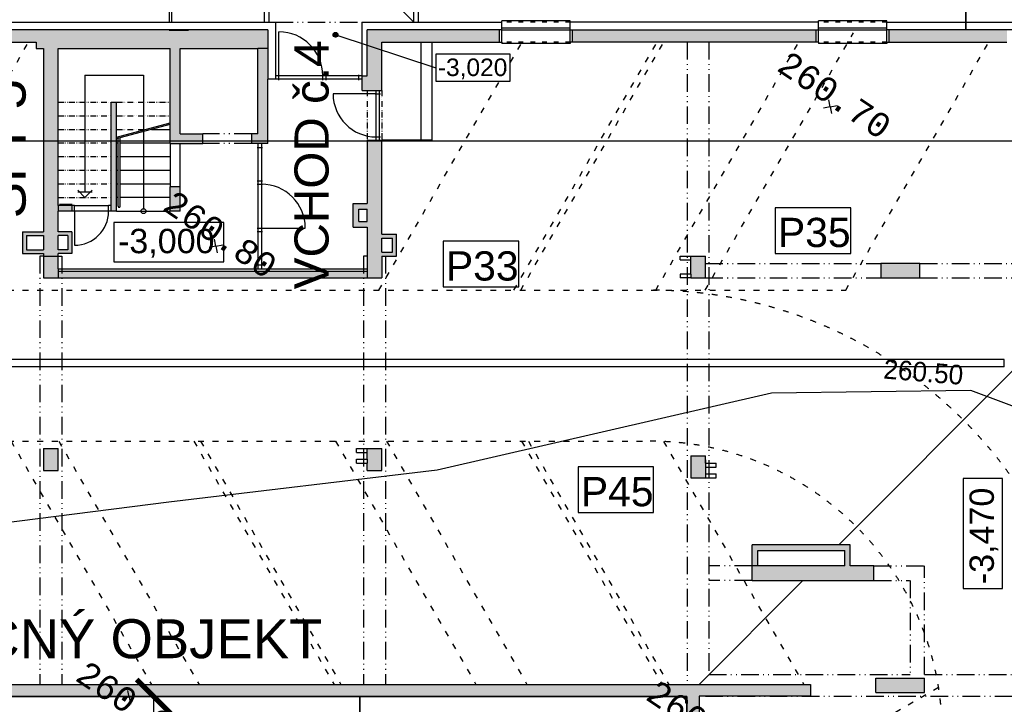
# Model space of a CAD drawing. Extents: x 4743276 to 9726129, y -4307434 to -1665362.
# Tile 106 of 121: x 4854624 to 4874828, y -1788521 to -1774471. Entities that reach past the tile are written whole.
import ezdxf
from ezdxf.enums import TextEntityAlignment as Align

# ---------------------------------------------------------------- set-up
doc = ezdxf.new("R2010")
doc.units = 0
doc.header["$MEASUREMENT"] = 0
doc.linetypes.add('ACAD_ISO03W100', pattern=[30, 12, -18])
doc.linetypes.add('ACAD_ISO12W100', pattern=[22, 12, -3, 0.5, -3, 0.5, -3])
doc.layers.get('0').update_dxf_attribs({"linetype": 'CONTINUOUS'})
doc.layers.get('Defpoints').update_dxf_attribs({"color": 61, "linetype": 'CONTINUOUS'})
for name, color, linetype in [('body', 7, 'CONTINUOUS'), ('DVERE', 47, 'CONTINUOUS'), ('INSOLACIA', 8, 'CONTINUOUS'), ('KÓTY', 4, 'CONTINUOUS'), ('MÚRY', 1, 'CONTINUOUS'), ('OKNÁ', 146, 'CONTINUOUS'), ('POZEMOK', 8, 'CONTINUOUS'), ('siete', 6, 'CONTINUOUS'), ('TENKÁ', 7, 'CONTINUOUS'), ('tzb', 55, 'CONTINUOUS'), ('Výšky', 64, 'CONTINUOUS'), ('ZARIADENIE1', 145, 'CONTINUOUS'), ('ZARIADOVACIE', 144, 'CONTINUOUS'), ('šrafy-múry', 8, 'CONTINUOUS')]:
    doc.layers.add(name, color=color, linetype=linetype)
doc.styles.add('ARIAL', font='arial.ttf')
doc.styles.add('MONOTXT', font='MONOTXT', dxfattribs={"height": 0.2})
doc.styles.get("Standard").update_dxf_attribs({"font": 'TXT', "width": 0.612})
doc.styles.add('styl1', font='arial.ttf')
doc.styles.add('Style-Arial', font='arial.ttf')
doc.dimstyles.new('STANDARD 200', dxfattribs={"dimtxt": 600, "dimasz": 700, "dimexe": 10, "dimexo": 200, "dimgap": 100, "dimtad": 1, "dimdsep": 46, "dimlunit": 6, "dimtxsty": 'Style-Arial', "dimblk": 'ARCHTICK', "dimblk1": 'OBLIQUE', "dimblk2": 'ARCHTICK', "dimcen": 2.5, "dimse1": 1, "dimse2": 1, "dimadec": 0, "dimazin": 0, "dimtfac": 1, "dimtmove": 1, "dimatfit": 3, "dimldrblk": 'OBLIQUE', "dimfxl": 1, "dimtolj": 1, "dimtzin": 0, "dimarcsym": 0})

# ---------------------------------------------------------------- blocks, each defined once
blk = doc.blocks.new('_ArchTick')
at = {"color": 0, "linetype": 'ByBlock', "const_width": 0.15}
blk.add_lwpolyline([(-0.5, -0.5), (0.5, 0.5)], dxfattribs=at)
blk = doc.blocks.new('*D41307')
at = {"layer": 'Defpoints', "color": 0}
for p in [(4821644, -1775081), (4881994, -1775081), (4821644, -1776964)]:
    blk.add_point(p, dxfattribs=at)
at = {"layer": 'ZARIADOVACIE', "color": 0, "lineweight": -2}
blk.add_line((4881994, -1776964), (4821644, -1776964), dxfattribs=at)
at = {"layer": 'ZARIADOVACIE', "color": 0, "linetype": 'ByBlock', "lineweight": -2, "xscale": 700, "yscale": 700, "zscale": 700, "rotation": 180}
blk.add_blockref('_ArchTick', (4821644, -1776964), dxfattribs=at)
at = {"layer": 'ZARIADOVACIE', "color": 0, "linetype": 'ByBlock', "lineweight": -2, "xscale": 700, "yscale": 700, "zscale": 700}
blk.add_blockref('_ArchTick', (4881994, -1776964), dxfattribs=at)
at = {"layer": 'ZARIADOVACIE', "color": 0, "insert": (4850260, -1776618), "char_height": 600, "attachment_point": 5, "style": 'Style-Arial'}
blk.add_mtext('\\A1;60ﾠ350', dxfattribs=at)
blk = doc.blocks.new('_OBLIQUE')
at = {"color": 0, "linetype": 'ByBlock'}
blk.add_line((-0.5, -0.5), (0.5, 0.5), dxfattribs=at)
blk = doc.blocks.new('*D41313')
at = {"layer": 'Defpoints', "color": 0}
for p in [(4868314, -1788361), (4857372, -1820251), (4868314, -1820251)]:
    blk.add_point(p, dxfattribs=at)
at = {"layer": 'ZARIADOVACIE', "color": 0, "lineweight": -2}
blk.add_line((4857372, -1788361), (4857372, -1820251), dxfattribs=at)
at = {"layer": 'ZARIADOVACIE', "color": 0, "linetype": 'ByBlock', "lineweight": -2, "xscale": 700, "yscale": 700, "zscale": 700}
for p, rotation in [((4857372, -1788361), 90), ((4857372, -1820251), 270)]:
    blk.add_blockref('_ArchTick', p, dxfattribs=dict(at, rotation=rotation))
at = {"layer": 'ZARIADOVACIE', "color": 0, "insert": (4856946, -1805118), "char_height": 600, "attachment_point": 5, "rotation": 90, "style": 'Style-Arial'}
blk.add_mtext('\\A1;31ﾠ890', dxfattribs=at)
blk = doc.blocks.new('po')
at = {"layer": 'šrafy-múry'}
h = blk.add_hatch(color=256, dxfattribs=at)
h.dxf.hatch_style = 1
h.paths.add_polyline_path([(4850005, -1508866), (4850005, -1509116), (4852750, -1509116), (4852750, -1508866)])
h = blk.add_hatch(color=256, dxfattribs=at)
h.dxf.hatch_style = 1
h.paths.add_polyline_path([(4857500, -1509246), (4857500, -1508866), (4852750, -1508866), (4852750, -1509116), (4852750, -1509246), (4852900, -1509246), (4853200, -1509246), (4855500, -1509246), (4855700, -1509246), (4857300, -1509246)])
h = blk.add_hatch(color=256, dxfattribs=at)
h.dxf.hatch_style = 1
h.paths.add_polyline_path([(4859440, -1510106), (4859540, -1510106), (4859840, -1510106), (4859840, -1509116), (4859840, -1508866), (4859540, -1508866), (4859540, -1509806), (4859440, -1509806)])
h = blk.add_hatch(color=256, dxfattribs=at)
h.dxf.hatch_style = 1
h.paths.add_polyline_path([(4859840, -1508866), (4859840, -1509116), (4862255, -1509116), (4862255, -1508866)])
h = blk.add_hatch(color=256, dxfattribs=at)
h.dxf.hatch_style = 1
h.paths.add_polyline_path([(4863755, -1508866), (4863755, -1509116), (4868755, -1509116), (4868755, -1508866)])
h = blk.add_hatch(color=256, dxfattribs=at)
h.dxf.hatch_style = 1
h.paths.add_polyline_path([(4870255, -1508866), (4870255, -1509116), (4872670, -1509116), (4872670, -1508866)])
h = blk.add_hatch(color=256, dxfattribs=at)
h.dxf.hatch_style = 1
h.paths.add_polyline_path([(4852900, -1513376), (4852900, -1513456), (4852900, -1513506), (4853200, -1513506), (4853200, -1512586), (4853200, -1512471), (4853200, -1512306), (4853200, -1512026), (4853200, -1511871), (4853200, -1511746), (4853200, -1511466), (4853200, -1511186), (4853200, -1510906), (4853200, -1510626), (4853200, -1510346), (4853200, -1509246), (4852900, -1509246), (4852900, -1513006), (4852900, -1513086)])
h = blk.add_hatch(color=256, dxfattribs=at)
h.dxf.hatch_style = 1
h.paths.add_polyline_path([(4856170, -1510996), (4855720, -1510996), (4855700, -1510996), (4855700, -1510735), (4855700, -1510695), (4855700, -1509407), (4855700, -1509367), (4855700, -1509246), (4855500, -1509246), (4855500, -1510346), (4855500, -1510626), (4855500, -1510771), (4855500, -1510802), (4855500, -1510906), (4855500, -1511186), (4855500, -1511196), (4855700, -1511196), (4856170, -1511196)])
h = blk.add_hatch(color=256, dxfattribs=at)
h.dxf.hatch_style = 1
h.paths.add_polyline_path([(4857170, -1510996), (4857170, -1511196), (4857500, -1511196), (4857500, -1509246), (4857300, -1509246), (4857300, -1510104), (4857300, -1510144), (4857300, -1510331), (4857300, -1510371), (4857300, -1510452), (4857300, -1510563), (4857300, -1510996), (4857270, -1510996)])
h = blk.add_hatch(color=256, dxfattribs=at)
h.dxf.hatch_style = 1
h.paths.add_polyline_path([(4854285, -1510346), (4854285, -1512586), (4854400, -1512586), (4854400, -1510346)])
h = blk.add_hatch(color=256, dxfattribs=at)
h.dxf.hatch_style = 1
h.paths.add_polyline_path([(4859840, -1513506), (4859840, -1513426), (4859840, -1513136), (4859840, -1513056), (4859840, -1511131), (4859540, -1511131), (4859540, -1513506)])
h = blk.add_hatch(color=256, dxfattribs=at)
h.dxf.hatch_style = 1
h.paths.add_polyline_path([(4855700, -1512586), (4855700, -1512086), (4855500, -1512086), (4855500, -1512306), (4855500, -1512586)])
h = blk.add_hatch(color=256, dxfattribs=at)
h.dxf.hatch_style = 1
h.paths.add_polyline_path([(4853200, -1512586), (4853485, -1512586), (4853485, -1512471), (4853200, -1512471)])
h = blk.add_hatch(color=256, dxfattribs=at)
h.dxf.hatch_style = 1
h.paths.add_polyline_path([(4859540, -1512796), (4859370, -1512796), (4859370, -1512546), (4859540, -1512546), (4859540, -1512431), (4859255, -1512431), (4859255, -1512911), (4859540, -1512911)])
h = blk.add_hatch(color=256, dxfattribs=at)
h.dxf.hatch_style = 1
h.paths.add_polyline_path([(4852900, -1513376), (4852550, -1513376), (4852550, -1513086), (4852900, -1513086), (4852900, -1513006), (4852470, -1513006), (4852470, -1513456), (4852900, -1513456)])
h = blk.add_hatch(color=256, dxfattribs=at)
h.dxf.hatch_style = 1
h.paths.add_polyline_path([(4853200, -1513456), (4853480, -1513456), (4853480, -1513006), (4853200, -1513006), (4853200, -1513086), (4853400, -1513086), (4853400, -1513376), (4853200, -1513376)])
h = blk.add_hatch(color=256, dxfattribs=at)
h.dxf.hatch_style = 1
h.paths.add_polyline_path([(4860140, -1513506), (4860140, -1513056), (4859840, -1513056), (4859840, -1513136), (4860060, -1513136), (4860060, -1513426), (4859840, -1513426), (4859840, -1513506), (4859915, -1513506)])
h = blk.add_hatch(color=256, dxfattribs=at)
h.dxf.hatch_style = 1
h.paths.add_polyline_path([(4853200, -1513876), (4853200, -1513736), (4853200, -1513656), (4853200, -1513506), (4852900, -1513506), (4852900, -1513656), (4852900, -1513956), (4853200, -1513956)])
h = blk.add_hatch(color=256, dxfattribs=at)
h.dxf.hatch_style = 1
h.paths.add_polyline_path([(4859840, -1513876), (4859840, -1513736), (4859840, -1513656), (4859840, -1513506), (4859540, -1513506), (4859540, -1513656), (4859540, -1513956), (4859840, -1513956)])
h = blk.add_hatch(color=256, dxfattribs=at)
h.dxf.hatch_style = 1
h.paths.add_polyline_path([(4866480, -1513876), (4866480, -1513736), (4866480, -1513656), (4866480, -1513506), (4866180, -1513506), (4866180, -1513656), (4866180, -1513956), (4866480, -1513956)])
h = blk.add_hatch(color=256, dxfattribs=at)
h.dxf.hatch_style = 1
h.paths.add_polyline_path([(4870081, -1513656), (4870081, -1513956), (4870881, -1513956), (4870881, -1513656)])
h = blk.add_hatch(color=256, dxfattribs=at)
h.dxf.hatch_style = 1
h.paths.add_polyline_path([(4853200, -1513956), (4859540, -1513956), (4859540, -1513816), (4853200, -1513816)])
h = blk.add_hatch(color=256, dxfattribs=at)
h.dxf.hatch_style = 1
h.paths.add_polyline_path([(4853200, -1517826), (4853200, -1517686), (4853200, -1517606), (4853200, -1517456), (4852900, -1517456), (4852900, -1517606), (4852900, -1517906), (4853200, -1517906)])
h = blk.add_hatch(color=256, dxfattribs=at)
h.dxf.hatch_style = 1
h.paths.add_polyline_path([(4859840, -1517826), (4859840, -1517686), (4859840, -1517606), (4859840, -1517456), (4859540, -1517456), (4859540, -1517606), (4859540, -1517906), (4859840, -1517906)])
h = blk.add_hatch(color=256, dxfattribs=at)
h.dxf.hatch_style = 1
h.paths.add_polyline_path([(4866480, -1517976), (4866480, -1517836), (4866480, -1517756), (4866480, -1517606), (4866180, -1517606), (4866180, -1517756), (4866180, -1518056), (4866480, -1518056)])
h = blk.add_hatch(color=256, dxfattribs=at)
h.dxf.hatch_style = 1
h.paths.add_polyline_path([(4867440, -1519431), (4867440, -1519866), (4867555, -1519866), (4867555, -1519546), (4869340, -1519546), (4869340, -1519866), (4869455, -1519866), (4869455, -1519431), (4869216, -1519431)])
h = blk.add_hatch(color=256, dxfattribs=at)
h.dxf.hatch_style = 1
h.paths.add_polyline_path([(4869340, -1519866), (4867440, -1519866), (4867440, -1520166), (4869940, -1520166), (4869940, -1519866), (4869455, -1519866)])
h = blk.add_hatch(color=256, dxfattribs=at)
h.dxf.hatch_style = 1
h.paths.add_polyline_path([(4869980, -1522166), (4869980, -1522466), (4870980, -1522466), (4870980, -1522166)])
h = blk.add_hatch(color=256, dxfattribs=at)
h.dxf.hatch_style = 1
h.paths.add_polyline_path([(4857081, -1522296), (4851841, -1522296), (4851841, -1522546), (4857081, -1522546)])
h = blk.add_hatch(color=256, dxfattribs=at)
h.dxf.hatch_style = 1
h.paths.add_polyline_path([(4858481, -1522296), (4857081, -1522296), (4857081, -1522546), (4858481, -1522546)])
h = blk.add_hatch(color=256, dxfattribs=at)
h.dxf.hatch_style = 1
h.paths.add_polyline_path([(4863721, -1522296), (4858481, -1522296), (4858481, -1522546), (4863721, -1522546)])
h = blk.add_hatch(color=256, dxfattribs=at)
h.dxf.hatch_style = 1
h.paths.add_polyline_path([(4865121, -1522546), (4865121, -1522296), (4863721, -1522296), (4863721, -1522546)])
h = blk.add_hatch(color=256, dxfattribs=at)
h.dxf.hatch_style = 1
h.paths.add_polyline_path([(4866350, -1523161), (4866350, -1522541), (4866480, -1522541), (4868640, -1522541), (4868640, -1522296), (4868501, -1522296), (4866350, -1522296), (4866105, -1522296), (4865730, -1522296), (4865591, -1522296), (4865121, -1522296), (4865121, -1522546), (4866100, -1522546), (4866100, -1523161)])
at = {"layer": 'DVERE'}
for p, q in [((4853535, -1512471), (4854235, -1512471)), ((4854235, -1512586), (4853535, -1512586)), ((4853535, -1512586), (4853535, -1513286))]:
    blk.add_line(p, q, dxfattribs=at)
blk.add_arc((4853535, -1512586), 700, 270, 0, dxfattribs=at)
at = {"layer": 'INSOLACIA', "color": 9, "ltscale": 0.25}
blk.add_line((4869216, -1519431), (4872820, -1515826), dxfattribs=at)
at = {"layer": 'MÚRY', "color": 7}
for p, q in [((4849955, -1508706), (4857660, -1508706)), ((4857660, -1508706), (4857660, -1509876)), ((4859440, -1508706), (4862305, -1508706)), ((4859440, -1510106), (4859440, -1508706)), ((4859440, -1510106), (4859440, -1508706)), ((4862305, -1509116), (4862305, -1508706)), ((4868805, -1508706), (4863705, -1508706)), ((4863705, -1509116), (4863705, -1508706)), ((4868805, -1509116), (4868805, -1508706)), ((4870205, -1508706), (4877580, -1508706)), ((4870205, -1509116), (4870205, -1508706)), ((4849955, -1509116), (4852750, -1509116)), ((4852750, -1509116), (4852750, -1509246)), ((4852750, -1509246), (4852900, -1509246)), ((4852900, -1509246), (4852900, -1513006)), ((4853200, -1512471), (4853200, -1509246)), ((4853200, -1509246), (4855500, -1509246)), ((4855500, -1511196), (4855500, -1509246)), ((4855700, -1510996), (4855700, -1509246)), ((4855700, -1509246), (4857300, -1509246)), ((4855700, -1509246), (4857300, -1509246)), ((4855700, -1510996), (4855700, -1509246)), ((4857300, -1510996), (4857300, -1509246)), ((4857300, -1510996), (4857300, -1509246)), ((4857300, -1510104), (4857300, -1509246)), ((4859840, -1509116), (4862305, -1509116)), ((4859840, -1510106), (4859840, -1509116)), ((4868805, -1509116), (4863705, -1509116)), ((4870205, -1509116), (4872670, -1509116)), ((4857660, -1509876), (4857500, -1509876)), ((4857500, -1511196), (4857500, -1509876)), ((4857500, -1511196), (4857500, -1510106)), ((4859440, -1510106), (4859540, -1510106)), ((4859440, -1510106), (4859840, -1510106)), ((4854285, -1512491), (4854285, -1510346)), ((4854285, -1510346), (4854400, -1510346)), ((4854400, -1512586), (4854400, -1510346)), ((4855700, -1510996), (4856170, -1510996)), ((4856170, -1511196), (4856170, -1510996)), ((4857300, -1510996), (4857170, -1510996)), ((4857170, -1510996), (4857170, -1511196)), ((4855500, -1511196), (4856170, -1511196)), ((4857500, -1511196), (4857170, -1511196)), ((4859540, -1511131), (4859540, -1512431)), ((4859540, -1511131), (4859840, -1511131)), ((4859840, -1513056), (4859840, -1511131)), ((4855500, -1512586), (4855500, -1512086)), ((4855700, -1512086), (4855500, -1512086)), ((4855700, -1512586), (4855700, -1512086)), ((4853535, -1512471), (4853200, -1512471)), ((4853535, -1512586), (4853535, -1512471)), ((4854285, -1512471), (4854235, -1512471)), ((4854235, -1512586), (4854235, -1512471)), ((4859255, -1512911), (4859255, -1512431)), ((4859255, -1512431), (4859540, -1512431)), ((4853200, -1513006), (4853200, -1512586)), ((4853535, -1512586), (4853200, -1512586)), ((4854400, -1512586), (4854235, -1512586)), ((4855700, -1512586), (4855500, -1512586)), ((4859370, -1512796), (4859370, -1512546)), ((4859370, -1512546), (4859540, -1512546)), ((4859540, -1512796), (4859540, -1512546)), ((4859255, -1512911), (4859540, -1512911)), ((4859370, -1512796), (4859540, -1512796)), ((4859540, -1512911), (4859540, -1513766)), ((4852470, -1513006), (4852470, -1513456)), ((4852470, -1513006), (4852900, -1513006)), ((4852550, -1513086), (4852550, -1513376)), ((4852550, -1513086), (4852900, -1513086)), ((4852900, -1513086), (4852900, -1513376)), ((4853480, -1513006), (4853200, -1513006)), ((4853200, -1513376), (4853200, -1513086)), ((4853400, -1513086), (4853200, -1513086)), ((4853400, -1513086), (4853400, -1513376)), ((4853480, -1513006), (4853480, -1513456)), ((4859840, -1513056), (4860140, -1513056)), ((4860140, -1513506), (4860140, -1513056)), ((4859840, -1513426), (4859840, -1513136)), ((4859840, -1513136), (4860060, -1513136)), ((4860060, -1513426), (4860060, -1513136)), ((4852470, -1513456), (4852900, -1513456)), ((4852550, -1513376), (4852900, -1513376)), ((4852900, -1513456), (4852900, -1513956)), ((4853400, -1513376), (4853200, -1513376)), ((4853200, -1513766), (4853200, -1513456)), ((4853480, -1513456), (4853200, -1513456)), ((4859840, -1513426), (4860060, -1513426)), ((4859840, -1513506), (4860140, -1513506)), ((4859840, -1513506), (4859840, -1513956)), ((4865960, -1513506), (4866180, -1513506)), ((4865960, -1513586), (4865960, -1513506)), ((4866180, -1513506), (4866480, -1513506)), ((4866480, -1513956), (4866480, -1513506)), ((4865960, -1513586), (4866180, -1513586)), ((4866180, -1513876), (4866180, -1513586)), ((4870881, -1513656), (4870081, -1513656)), ((4870081, -1513656), (4870081, -1513956)), ((4870881, -1513956), (4870881, -1513656)), ((4853200, -1513766), (4859540, -1513766)), ((4866180, -1513876), (4865960, -1513876)), ((4865960, -1513876), (4865960, -1513956)), ((4852900, -1513956), (4859840, -1513956)), ((4852900, -1513956), (4853200, -1513956)), ((4859540, -1513956), (4859840, -1513956)), ((4859540, -1513956), (4859840, -1513956)), ((4866180, -1513956), (4865960, -1513956)), ((4866180, -1513956), (4866480, -1513956)), ((4870081, -1513956), (4870881, -1513956)), ((4852900, -1517456), (4853200, -1517456)), ((4852900, -1517456), (4852900, -1517906)), ((4853200, -1517906), (4853200, -1517456)), ((4859320, -1517536), (4859320, -1517456)), ((4859320, -1517456), (4859540, -1517456)), ((4859320, -1517536), (4859540, -1517536)), ((4859540, -1517456), (4859840, -1517456)), ((4859540, -1517676), (4859540, -1517536)), ((4859840, -1517906), (4859840, -1517456)), ((4859320, -1517676), (4859540, -1517676)), ((4859320, -1517756), (4859320, -1517676)), ((4859320, -1517756), (4859540, -1517756)), ((4859540, -1517906), (4859540, -1517756)), ((4866180, -1517606), (4866480, -1517606)), ((4866180, -1517606), (4866480, -1517606)), ((4866180, -1517606), (4866180, -1518056)), ((4866480, -1517756), (4866480, -1517606)), ((4866480, -1517686), (4866480, -1517756)), ((4866480, -1517756), (4866700, -1517756)), ((4866700, -1517836), (4866700, -1517756)), ((4852900, -1517906), (4853200, -1517906)), ((4859540, -1517906), (4859840, -1517906)), ((4866480, -1517836), (4866480, -1517976)), ((4866480, -1517836), (4866700, -1517836)), ((4866180, -1518056), (4866480, -1518056)), ((4866480, -1517976), (4866700, -1517976)), ((4866480, -1518056), (4866700, -1518056)), ((4866700, -1518056), (4866700, -1517976)), ((4867440, -1519866), (4867440, -1519431)), ((4869455, -1519431), (4867440, -1519431)), ((4867555, -1519866), (4867555, -1519546)), ((4867555, -1519546), (4869340, -1519546)), ((4869340, -1519866), (4869340, -1519546)), ((4869455, -1519866), (4869455, -1519431)), ((4869455, -1519866), (4869455, -1519431)), ((4869340, -1519866), (4867440, -1519866)), ((4867440, -1520166), (4867440, -1519866)), ((4869940, -1519866), (4869455, -1519866)), ((4869940, -1520166), (4869940, -1519866)), ((4867440, -1520166), (4869940, -1520166)), ((4869980, -1522166), (4870980, -1522166)), ((4869980, -1522466), (4869980, -1522166)), ((4870980, -1522466), (4870980, -1522166)), ((4835160, -1522296), (4868640, -1522296)), ((4868640, -1522296), (4868640, -1522541)), ((4866350, -1522541), (4866350, -1523211)), ((4868640, -1522541), (4866350, -1522541)), ((4869980, -1522466), (4870980, -1522466)), ((4870830, -1522466), (4870980, -1522466))]:
    blk.add_line(p, q, dxfattribs=at)
at = {"layer": 'OKNÁ', "ltscale": 0.25}
for p, q in [((4857730, -1509806), (4857730, -1508906)), ((4859440, -1509806), (4857660, -1509806)), ((4859440, -1509876), (4857660, -1509876)), ((4857730, -1509896), (4857730, -1509786)), ((4858630, -1509896), (4858630, -1509786)), ((4858700, -1509896), (4858700, -1509786)), ((4859370, -1509896), (4859370, -1509786)), ((4859726, -1510176), (4858841, -1510176)), ((4859706, -1510176), (4859816, -1510176)), ((4859726, -1511131), (4859726, -1510106)), ((4859796, -1511131), (4859796, -1510106)), ((4859706, -1511061), (4859816, -1511061)), ((4857280, -1511276), (4857390, -1511276)), ((4857300, -1511196), (4857300, -1513766)), ((4857370, -1511196), (4857370, -1513766)), ((4859706, -1511131), (4859816, -1511131)), ((4857280, -1511961), (4857390, -1511961)), ((4857280, -1512031), (4857390, -1512031)), ((4857280, -1512931), (4857390, -1512931)), ((4857280, -1513001), (4857390, -1513001)), ((4857370, -1512931), (4858270, -1512931)), ((4857280, -1513686), (4857390, -1513686))]:
    blk.add_line(p, q, dxfattribs=at)
for centre, radius, start, end in [((4857730, -1509806), 900, 0, 90), ((4859726, -1510176), 885, 180, 270), ((4857370, -1512931), 900, 0, 90)]:
    blk.add_arc(centre, radius, start, end, dxfattribs=at)
at = {"layer": 'POZEMOK', "ltscale": 0.25}
for p, q in [((4862305, -1508826), (4863705, -1508826)), ((4862305, -1508866), (4863705, -1508866)), ((4868805, -1508826), (4870205, -1508826)), ((4868805, -1508866), (4870205, -1508866))]:
    blk.add_line(p, q, dxfattribs=at)
at = {"layer": 'POZEMOK', "linetype": 'ACAD_ISO03W100', "ltscale": 10}
for p, q in [((4866475, -1514206), (4869523, -1508926)), ((4849656, -1514206), (4852594, -1509116)), ((4859781, -1514206), (4862719, -1509116)), ((4862552, -1514206), (4865491, -1509116)), ((4862691, -1514206), (4865629, -1509116)), ((4865462, -1514206), (4868401, -1509116)), ((4869361, -1514206), (4872300, -1509116)), ((4833870, -1514206), (4869361, -1514206)), ((4833870, -1517306), (4865340, -1517306)), ((4852233, -1517306), (4855114, -1522296)), ((4853211, -1517306), (4856092, -1522296)), ((4855982, -1517306), (4858863, -1522296)), ((4856121, -1517306), (4859002, -1522296)), ((4858892, -1517306), (4861773, -1522296)), ((4859939, -1517306), (4862820, -1522296)), ((4862710, -1517306), (4865591, -1522296)), ((4862849, -1517306), (4865730, -1522296)), ((4865624, -1517312), (4868501, -1522296)), ((4871266, -1522364), (4866350, -1525203))]:
    blk.add_line(p, q, dxfattribs=at)
at = {"layer": 'POZEMOK'}
for p, q in [((4853750, -1509796), (4854950, -1509796)), ((4853750, -1509796), (4853750, -1512186)), ((4854950, -1509796), (4854950, -1512536)), ((4854400, -1511066), (4855500, -1510771)), ((4854400, -1511097), (4855500, -1510802)), ((4854430, -1512486), (4854430, -1511089)), ((4854470, -1512486), (4854470, -1511078)), ((4853750, -1512306), (4853600, -1512156)), ((4853600, -1512186), (4853900, -1512186)), ((4853900, -1512156), (4853750, -1512306))]:
    blk.add_line(p, q, dxfattribs=at)
blk.add_circle((4854950, -1512586), 50, dxfattribs=at)
blk.add_arc((4854450, -1512486), 20, 180, 0, dxfattribs=at)
at = {"layer": 'POZEMOK', "linetype": 'ACAD_ISO03W100', "ltscale": 10}
for radius in [9100, 6000]:
    blk.add_arc((4865340, -1523306), radius, 0, 90, dxfattribs=at)
at = {"layer": 'TENKÁ'}
for p, q in [((4857500, -1508866), (4849955, -1508866)), ((4857500, -1508866), (4857500, -1509876)), ((4862305, -1508866), (4859540, -1508866)), ((4859540, -1509806), (4859540, -1508866)), ((4862255, -1509116), (4862255, -1508866)), ((4863705, -1508866), (4868805, -1508866)), ((4863755, -1509116), (4863755, -1508866)), ((4868755, -1509116), (4868755, -1508866)), ((4877420, -1508866), (4870205, -1508866)), ((4870255, -1509116), (4870255, -1508866)), ((4857500, -1509246), (4857300, -1509246)), ((4857500, -1509246), (4857300, -1509246)), ((4859440, -1509806), (4859540, -1509806)), ((4855115, -1510906), (4855500, -1510906)), ((4854400, -1511186), (4854430, -1511186)), ((4854470, -1511186), (4855500, -1511186)), ((4855500, -1511196), (4855500, -1512086)), ((4855700, -1512086), (4855700, -1511196)), ((4854400, -1511466), (4854430, -1511466)), ((4854470, -1511466), (4855500, -1511466)), ((4854400, -1511746), (4854430, -1511746)), ((4854470, -1511746), (4855500, -1511746)), ((4854400, -1512026), (4854430, -1512026)), ((4854470, -1512026), (4855500, -1512026)), ((4854430, -1512306), (4854400, -1512306)), ((4855500, -1512306), (4854470, -1512306)), ((4853200, -1512471), (4853200, -1512586)), ((4853485, -1512586), (4853485, -1512471)), ((4854285, -1512586), (4854285, -1512471)), ((4854400, -1512586), (4855500, -1512586)), ((4852900, -1513506), (4852825, -1513506)), ((4852900, -1513506), (4853200, -1513506)), ((4853200, -1513506), (4853275, -1513506)), ((4859540, -1513506), (4859465, -1513506)), ((4866180, -1513586), (4866180, -1513506)), ((4853200, -1513766), (4853200, -1513956)), ((4853200, -1513816), (4859540, -1513816)), ((4859540, -1513766), (4859540, -1513956)), ((4866180, -1513876), (4866180, -1513956)), ((4859540, -1517536), (4859540, -1517456)), ((4859540, -1517676), (4859540, -1517756)), ((4866480, -1517686), (4866480, -1517606)), ((4866480, -1517756), (4866480, -1517836)), ((4866480, -1517976), (4866480, -1518056)), ((4846310, -1522546), (4866100, -1522546)), ((4866100, -1522546), (4866100, -1523211))]:
    blk.add_line(p, q, dxfattribs=at)
at = {"layer": 'TENKÁ', "linetype": 'ACAD_ISO12W100', "ltscale": 30}
for p, q in [((4857660, -1508706), (4859440, -1508706)), ((4866105, -1509116), (4866105, -1522296)), ((4866555, -1509116), (4866555, -1522091)), ((4857170, -1510996), (4856170, -1510996)), ((4857170, -1511196), (4856170, -1511196)), ((4852825, -1513506), (4852825, -1522296)), ((4853275, -1513506), (4853275, -1522296)), ((4859465, -1513506), (4859465, -1522296)), ((4859915, -1513506), (4859915, -1522296)), ((4866480, -1513656), (4870081, -1513656)), ((4870881, -1513656), (4872820, -1513656)), ((4866480, -1513956), (4870081, -1513956)), ((4870881, -1513956), (4872820, -1513956)), ((4867440, -1519866), (4866555, -1519866)), ((4869940, -1519866), (4870970, -1519866)), ((4870980, -1522091), (4870980, -1519866)), ((4867440, -1520166), (4866555, -1520166)), ((4869940, -1520166), (4870670, -1520166)), ((4870680, -1520166), (4870680, -1522091)), ((4866555, -1522091), (4870680, -1522091)), ((4870980, -1522091), (4879530, -1522091)), ((4866480, -1522541), (4879530, -1522541))]:
    blk.add_line(p, q, dxfattribs=at)
at = {"layer": 'TENKÁ', "ltscale": 0.25}
for p, q in [((4863705, -1508676), (4862305, -1508676)), ((4862305, -1508706), (4862305, -1508676)), ((4863705, -1508706), (4863705, -1508676)), ((4870205, -1508676), (4868805, -1508676)), ((4868805, -1508706), (4868805, -1508676)), ((4870205, -1508706), (4870205, -1508676)), ((4862305, -1509116), (4862305, -1509146)), ((4863705, -1509146), (4862305, -1509146)), ((4863705, -1509116), (4863705, -1509146)), ((4868805, -1509116), (4868805, -1509146)), ((4870205, -1509146), (4868805, -1509146)), ((4870205, -1509116), (4870205, -1509146)), ((4853485, -1512446), (4853226, -1512446))]:
    blk.add_line(p, q, dxfattribs=at)
at = {"layer": 'TENKÁ', "linetype": 'ACAD_ISO03W100', "ltscale": 8}
for p, q in [((4863705, -1508706), (4862305, -1508706)), ((4870205, -1508706), (4868805, -1508706)), ((4863705, -1509116), (4862305, -1509116)), ((4870205, -1509116), (4868805, -1509116))]:
    blk.add_line(p, q, dxfattribs=at)
at = {"layer": 'TENKÁ', "ltscale": 20}
for p, q in [((4860640, -1509116), (4860640, -1511131)), ((4860870, -1509116), (4860870, -1511131)), ((4860870, -1511131), (4859840, -1511131)), ((4860840, -1511131), (4860140, -1511131))]:
    blk.add_line(p, q, dxfattribs=at)
at = {"layer": 'TENKÁ', "linetype": 'ACAD_ISO12W100', "ltscale": 10}
for p, q in [((4859540, -1510106), (4859540, -1511131)), ((4859840, -1510106), (4859840, -1511131)), ((4853200, -1510346), (4854285, -1510346)), ((4854400, -1510346), (4855500, -1510346)), ((4853200, -1510626), (4854300, -1510626)), ((4854400, -1510626), (4855500, -1510626)), ((4853200, -1510906), (4854300, -1510906)), ((4854400, -1510906), (4854999, -1510906)), ((4853200, -1511186), (4854300, -1511186)), ((4853200, -1511466), (4854300, -1511466)), ((4853200, -1511746), (4854300, -1511746)), ((4853200, -1512026), (4854300, -1512026)), ((4853200, -1512306), (4854300, -1512306))]:
    blk.add_line(p, q, dxfattribs=at)
at = {"layer": 'TENKÁ', "color": 9, "ltscale": 0.25}
blk.add_line((4866350, -1522296), (4868480, -1520166), dxfattribs=at)
at = {"layer": 'TENKÁ'}
for points in [[(4856596, -1512816), (4854341, -1512816), (4854341, -1513624), (4856596, -1513624)], [(4871769, -1518072), (4871769, -1520327), (4872577, -1520327), (4872577, -1518072)]]:
    blk.add_lwpolyline(points, close=True, dxfattribs=at)
at = {"layer": 'tzb'}
for p, q in [((4872610, -1515631), (4846610, -1515631)), ((4872610, -1515781), (4872610, -1515631)), ((4872610, -1515781), (4846610, -1515781))]:
    blk.add_line(p, q, dxfattribs=at)
at = {"layer": 'ZARIADOVACIE', "ltscale": 0.25}
for points in [[(4869463, -1512515), (4867914, -1512515), (4867914, -1513452), (4869463, -1513452)], [(4862650, -1513202), (4861101, -1513202), (4861101, -1514139), (4862650, -1514139)], [(4865418, -1517834), (4863869, -1517834), (4863869, -1518770), (4865418, -1518770)]]:
    blk.add_lwpolyline(points, close=True, dxfattribs=at)
at = {"layer": 'TENKÁ', "ltscale": 0.25, "style": 'ARIAL'}
blk.add_text('-3,000', height=500, dxfattribs=at).set_placement((4854428, -1513448))
blk.add_text('-3,470', height=500, rotation=90, dxfattribs=at).set_placement((4872401, -1520240))
at = {"layer": 'ZARIADOVACIE', "ltscale": 0.25, "style": 'Style-Arial'}
for s, p in [('P35', (4867970, -1513322)), ('P33', (4861157, -1514009)), ('P45', (4863926, -1518641))]:
    blk.add_text(s, height=600, dxfattribs=at).set_placement(p)

msp = doc.modelspace()

# ---------------------------------------------------------------- hatches: boundary and pattern name
at = {"layer": 'KÓTY'}
h = msp.add_hatch(color=256, dxfattribs=at)
h.dxf.hatch_style = 1
h.paths.add_polyline_path([(4861107.499, -1774826.26, 1), (4861107.499, -1774731.74, 1)])
at = {"layer": 'ZARIADOVACIE'}
h = msp.add_hatch(color=7, dxfattribs=at)
h.dxf.hatch_style = 1
h.paths.add_polyline_path([(4861102, -1774826.26, 1), (4861102, -1774731.74, 1)])

# ---------------------------------------------------------------- linework, layer by layer
at = {"layer": 'body', "color": 1, "linetype": 'Continuous'}
for p, q in [((4871257.642, -1776257.086), (4871230.657, -1776118.263)), ((4871257.642, -1776257.086), (4871118.819, -1776284.07)), ((4871257.642, -1776257.086), (4871396.465, -1776230.101)), ((4871257.642, -1776257.086), (4871284.626, -1776395.909)), ((4858651.404, -1779116.644), (4858624.42, -1778977.821)), ((4858651.404, -1779116.644), (4858512.581, -1779143.628)), ((4858651.404, -1779116.644), (4858790.227, -1779089.66)), ((4858651.404, -1779116.644), (4858678.389, -1779255.467)), ((4856869.844, -1788376.96), (4856842.86, -1788238.136)), ((4856869.844, -1788376.96), (4856731.021, -1788403.944)), ((4856869.844, -1788376.96), (4857008.668, -1788349.975)), ((4856869.844, -1788376.96), (4856896.829, -1788515.783))]:
    msp.add_line(p, q, dxfattribs=at)
at = {"layer": 'KÓTY'}
msp.add_line((4861107.499, -1774779), (4863161.672, -1775456.01), dxfattribs=at)
msp.add_lwpolyline([(4863161.672, -1775732.31), (4864689.872, -1775732.31), (4864689.872, -1775179.71), (4863161.672, -1775179.71)], close=True, dxfattribs=at)
msp.add_circle((4861107.499, -1774779), 47.26, dxfattribs=at)
at = {"layer": 'siete', "color": 47, "lineweight": 35, "ltscale": 0.25}
msp.add_line((4874038.799, -1774680.548), (4874038.799, -1773611.919), dxfattribs=at)
at = {"layer": 'siete', "lineweight": 35}
msp.add_line((4858085.253, -1774685.795), (4857690.928, -1774685.795), dxfattribs=at)
at = {"layer": 'siete', "color": 55, "lineweight": 35, "ltscale": 0.8}
msp.add_line((4861603.799, -1788360.548), (4861603.799, -1811052.071), dxfattribs=at)
at = {"layer": 'TENKÁ'}
for p, q in [((4862709.298, -1774520.548), (4861051.885, -1772863.135)), ((4862709.298, -1774520.548), (4862709.298, -1773327.043)), ((4857694.472, -1774520.548), (4857694.472, -1774170.548)), ((4857744.472, -1774520.548), (4857744.472, -1774170.548)), ((4859644.472, -1774520.548), (4859644.472, -1774170.548)), ((4859744.472, -1774520.548), (4859744.472, -1774170.548)), ((4862809.298, -1774520.548), (4862809.298, -1774170.548))]:
    msp.add_line(p, q, dxfattribs=at)
at = {"layer": 'Výšky', "color": 30, "linetype": 'Continuous', "flags": 128}
msp.add_lwpolyline([(4893855.72, -1768754.03), (4893565.372, -1769053.943), (4893142.563, -1769691.512), (4892504.412, -1772145.141), (4891504.748, -1777697.355), (4890441.256, -1781512.988), (4887942.445, -1786304.909), (4886732.809, -1786937.667), (4884369.334, -1786695.922), (4880350.814, -1784900.647), (4878312.705, -1783639.31), (4874143.089, -1782077.717), (4870049.86, -1782135.73), (4863192.893, -1783714.226), (4857681.624, -1784374.193), (4853050.256, -1784958.21), (4851014.33, -1785704.965), (4847763.86, -1788705.791), (4846844.206, -1790593.203), (4845591.525, -1799007.045), (4845677.437, -1803297.755), (4846844.808, -1808940.184), (4848350.654, -1812358.676)], dxfattribs=at)
at = {"layer": 'ZARIADENIE1'}
msp.add_lwpolyline([(4835323.799, -1788360.548), (4835323.799, -1820250.548), (4868313.799, -1820250.548), (4868313.799, -1788360.548)], close=True, dxfattribs=at)
at = {"layer": 'ZARIADOVACIE', "color": 7}
msp.add_circle((4861102, -1774779), 47.26, dxfattribs=at)

# ---------------------------------------------------------------- block references
at = {"layer": 'TENKÁ'}
msp.add_blockref('po', (2213.299, -265814.857), dxfattribs=at)

# ---------------------------------------------------------------- texts
at = {"layer": 'KÓTY', "style": 'ARIAL'}
msp.add_text('-3,020', height=360, dxfattribs=at).set_placement((4863204.37, -1775627.722))
at = {"layer": 'siete', "lineweight": 35, "ltscale": 0.25, "style": 'styl1'}
msp.add_text('SPP5', height=800, rotation=90, dxfattribs=at).set_placement((4854745.607, -1778548.446))
at = {"layer": 'TENKÁ', "style": 'Style-Arial'}
msp.add_text('VCHOD č.4', height=700, rotation=90, dxfattribs=at).set_placement((4860262.267, -1777449.772), align=Align.TOP_CENTER)
at = {"layer": 'TENKÁ', "color": 30, "lineweight": 35, "ltscale": 0.25, "style": 'styl1'}
msp.add_text('SO100 POLYFUNKČNÝ OBJEKT', height=800, dxfattribs=at).set_placement((4844004.519, -1787574.723))
at = {"layer": 'Výšky', "linetype": 'Continuous', "style": 'MONOTXT'}
for s, p in [('260.70', (4871207.071, -1776222.975)), ('260.80', (4858602.491, -1779083.652)), ('260.29', (4856811.812, -1788737.816)), ('260.19', (4868515.143, -1789130.343))]:
    msp.add_text(s, height=500, rotation=326, dxfattribs=at).set_placement(p, align=Align.CENTER)
at = {"layer": 'Výšky', "color": 5, "linetype": 'Continuous'}
msp.add_text('260.50', height=400, rotation=355.4117278, dxfattribs=at).set_placement((4873152.364, -1781899.197), align=Align.CENTER)

# ---------------------------------------------------------------- dimensions: what is measured, and where the dimension line sits
at = {"layer": 'ZARIADOVACIE', "color": 7}
dim = msp.add_linear_dim(base=(4821643.799, -1776964.5), p1=(4881993.799, -1775080.548), p2=(4821643.799, -1775080.548), dimstyle='STANDARD 200', override={"dimtxsty": 'Style-Arial', "dimldrblk": 'OBLIQUE'}, dxfattribs=at)
dim.commit()
dim.dimension.update_dxf_attribs({"geometry": '*D41307', "text_midpoint": (4850260.5, -1777025), "dimtype": 160})
dim = msp.add_linear_dim(base=(4857372, -1820250.548), p1=(4868313.799, -1788360.548), p2=(4868313.799, -1820250.548), angle=270, dimstyle='STANDARD 200', override={"dimtxsty": 'Style-Arial', "dimldrblk": 'OBLIQUE'}, dxfattribs=at)
dim.commit()
dim.dimension.update_dxf_attribs({"geometry": '*D41313', "text_midpoint": (4857353, -1805117.5), "dimtype": 160})

doc.saveas('drawing.dxf')
